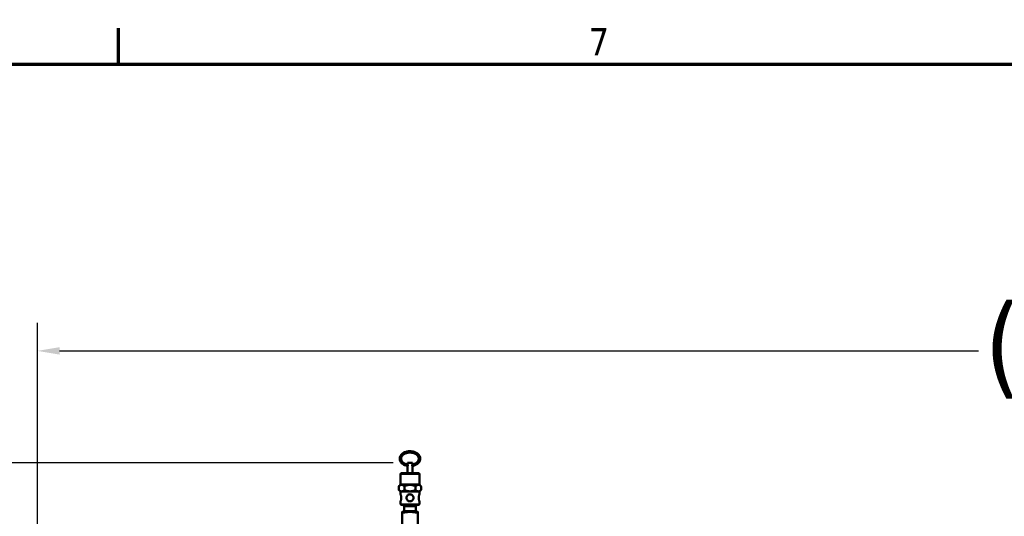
# Model space of a CAD drawing. Header units: inches. Extents: x 1 to 271, y 5 to 171.
# Tile 84 of 256: x 30 to 65, y 152 to 170. Entities that reach past the tile are written whole.
import ezdxf

# ---------------------------------------------------------------- set-up
doc = ezdxf.new("R2010")
doc.units = ezdxf.units.IN
doc.header["$LTSCALE"] = 8
doc.header["$MEASUREMENT"] = 0
for name, color, linetype, lineweight in [('Border (ANSI)', 7, 'Continuous', 70), ('Dimension (ANSI)', 7, 'Continuous', 25), ('Visible (ANSI)', 7, 'Continuous', 50), ('Visible Narrow (ANSI)', 7, 'Continuous', 35)]:
    doc.layers.add(name, color=color, linetype=linetype, lineweight=lineweight)
doc.styles.add('Dimension Text', font='tahoma.ttf')
doc.dimstyles.new('Dual Dimension', dxfattribs={"dimscale": 8, "dimtxt": 0.12, "dimasz": 0.098425, "dimexe": 0.125, "dimexo": 0.0625, "dimgap": 0.031496, "dimtad": 0, "dimtih": 1, "dimtoh": 1, "dimrnd": 1e-08, "dimzin": 4, "dimdsep": 46, "dimtxsty": 'Dimension Text', "dimcen": 0.09, "dimdle": 0.393701, "dimclrd": 256, "dimclre": 256, "dimclrt": 256, "dimadec": 0, "dimazin": 1, "dimtfac": 1, "dimtofl": 0, "dimtmove": 0, "dimatfit": 3, "dimfxl": 1, "dimtolj": 1, "dimtzin": 4, "dimlwd": -1, "dimlwe": -1, "dimarcsym": 0})

# ---------------------------------------------------------------- blocks, each defined once
blk = doc.blocks.new('Borders Default Border')
at = {"layer": 'Border (ANSI)'}
blk.add_line((4.25, 21), (4.25, 21.16), dxfattribs=at)
at = {"layer": 'Border (ANSI)', "flags": 128}
blk.add_lwpolyline([(0.5, 1), (0.5, 21), (33.5, 21), (33.5, 1), (0.5, 1)], dxfattribs=at)
at = {"layer": 'Border (ANSI)', "insert": (6.3378, 21.04), "char_height": 0.12, "attachment_point": 7, "style": 'Dimension Text'}
blk.add_mtext('7', dxfattribs=at)
blk = doc.blocks.new('*D8')
at = {"layer": 'Defpoints', "color": 0, "transparency": 16777216}
for p in [(31.125, 157.827), (31.125, 142.633), (107.54, 142.633)]:
    blk.add_point(p, dxfattribs=at)
at = {"layer": 'Dimension (ANSI)', "transparency": 16777216}
for p, q in [((31.125, 143.133), (31.125, 158.827)), ((107.54, 143.133), (107.54, 158.827)), ((31.913, 157.827), (64.543, 157.827)), ((106.752, 157.827), (74.122, 157.827))]:
    blk.add_line(p, q, dxfattribs=at)
for points in [[(31.913, 157.958), (31.913, 157.695), (31.125, 157.827)], [(106.752, 157.958), (106.752, 157.695), (107.54, 157.827)]]:
    blk.add_solid(points, dxfattribs=at)
at = {"layer": 'Dimension (ANSI)', "transparency": 16777216, "insert": (69.333, 157.827), "char_height": 0.96, "attachment_point": 5, "style": 'Dimension Text'}
blk.add_mtext('\\A1;{\\H3.0x;(}\\S76.41^ 1940.9 mm;{\\H3.0x;)}', dxfattribs=at)
blk = doc.blocks.new('*D9')
at = {"layer": 'Defpoints', "color": 0, "transparency": 16777216}
for p in [(12.105, 153.852), (44.26, 153.852), (44.423, 87.092)]:
    blk.add_point(p, dxfattribs=at)
at = {"layer": 'Dimension (ANSI)', "transparency": 16777216}
for p, q in [((43.76, 153.852), (11.105, 153.852)), ((12.105, 153.064), (12.105, 127.112)), ((12.105, 87.879), (12.105, 122.802)), ((43.923, 87.092), (11.105, 87.092))]:
    blk.add_line(p, q, dxfattribs=at)
for points in [[(11.973, 153.064), (12.236, 153.064), (12.105, 153.852)], [(11.973, 87.879), (12.236, 87.879), (12.105, 87.092)]]:
    blk.add_solid(points, dxfattribs=at)
at = {"layer": 'Dimension (ANSI)', "transparency": 16777216, "insert": (12.105, 124.957), "char_height": 0.96, "attachment_point": 5, "style": 'Dimension Text'}
blk.add_mtext('\\A1;{\\H3.0x;(}\\S66.76^ 1695.7 mm;{\\H3.0x;)}', dxfattribs=at)

msp = doc.modelspace()

# ---------------------------------------------------------------- linework, layer by layer
at = {"layer": 'Visible (ANSI)'}
for p, q in [((44.447, 153.852), (44.26, 153.852)), ((44.26, 153.812), (44.26, 153.852)), ((44.447, 153.812), (44.447, 153.852)), ((44.659, 153.482), (44.049, 153.482)), ((44.26, 153.482), (44.26, 153.712)), ((44.447, 153.482), (44.447, 153.712)), ((44.019, 153.082), (44.019, 153.452)), ((44.689, 153.082), (44.689, 153.452)), ((44.019, 153.082), (43.957, 153.019)), ((43.957, 152.894), (43.957, 153.019)), ((44.019, 152.832), (43.957, 152.894)), ((44.689, 153.082), (44.019, 153.082)), ((44.689, 152.832), (44.019, 152.832)), ((44.019, 152.737), (44.019, 152.832)), ((44.155, 152.894), (44.155, 153.019)), ((44.552, 152.894), (44.552, 153.019)), ((44.689, 153.082), (44.751, 153.019)), ((44.689, 152.832), (44.751, 152.894)), ((44.689, 152.737), (44.689, 152.832)), ((44.751, 152.894), (44.751, 153.019)), ((44.019, 152.392), (44.019, 152.487)), ((44.689, 152.392), (44.689, 152.487)), ((44.049, 152.362), (44.659, 152.362)), ((44.354, 152.112), (44.073, 152.112)), ((44.073, 152.08), (44.073, 151.301)), ((44.151, 152.302), (44.151, 152.135)), ((44.151, 152.135), (44.556, 152.135)), ((44.152, 152.112), (44.151, 152.135)), ((44.635, 152.112), (44.354, 152.112)), ((44.556, 152.302), (44.556, 152.135)), ((44.556, 152.112), (44.556, 152.135)), ((44.635, 152.08), (44.635, 151.301))]:
    msp.add_line(p, q, dxfattribs=at)
for centre, radius, start, end in [((44.049, 153.452), 0.03, 90, 180), ((44.659, 153.452), 0.03, 0, 90), ((44.049, 152.392), 0.03, 180, 270), ((44.091, 152.302), 0.06, 0, 90), ((44.616, 152.302), 0.06, 90, 180), ((44.659, 152.392), 0.03, 270, 0)]:
    msp.add_arc(centre, radius, start, end, dxfattribs=at)
for points, knots in [([(44.435, 153.743), (44.448, 153.745), (44.461, 153.748), (44.511, 153.761), (44.546, 153.774), (44.609, 153.809), (44.636, 153.831), (44.68, 153.879), (44.696, 153.905), (44.716, 153.96), (44.72, 153.989), (44.716, 154.045), (44.708, 154.072), (44.681, 154.123), (44.662, 154.148), (44.613, 154.191), (44.584, 154.21), (44.518, 154.241), (44.482, 154.252), (44.406, 154.266), (44.366, 154.269), (44.288, 154.265), (44.25, 154.258), (44.177, 154.236), (44.144, 154.221), (44.084, 154.184), (44.058, 154.161), (44.019, 154.111), (44.004, 154.084), (43.991, 154.038), (43.989, 154.02), (43.989, 154.002)], [1.799446, 1.799446, 1.799446, 1.799446, 1.913739, 1.913739, 2.241823, 2.241823, 2.568866, 2.568866, 2.889294, 2.889294, 3.19571, 3.19571, 3.496222, 3.496222, 3.807355, 3.807355, 4.130582, 4.130582, 4.45821, 4.45821, 4.786282, 4.786282, 5.114293, 5.114293, 5.442354, 5.442354, 5.768797, 5.768797, 6.087059, 6.087059, 6.283185, 6.283185, 6.283185, 6.283185]), ([(44.44, 153.795), (44.449, 153.797), (44.457, 153.799), (44.497, 153.809), (44.526, 153.821), (44.578, 153.849), (44.6, 153.867), (44.636, 153.904), (44.649, 153.925), (44.667, 153.969), (44.67, 153.992), (44.666, 154.038), (44.658, 154.062), (44.631, 154.106), (44.613, 154.126), (44.569, 154.161), (44.543, 154.176), (44.485, 154.199), (44.454, 154.208), (44.388, 154.217), (44.355, 154.219), (44.288, 154.214), (44.255, 154.208), (44.195, 154.189), (44.166, 154.176), (44.118, 154.146), (44.097, 154.128), (44.064, 154.089), (44.052, 154.068), (44.041, 154.032), (44.039, 154.017), (44.039, 154.002)], [1.840202, 1.840202, 1.840202, 1.840202, 1.927462, 1.927462, 2.238568, 2.238568, 2.550202, 2.550202, 2.867546, 2.867546, 3.203164, 3.203164, 3.551002, 3.551002, 3.877238, 3.877238, 4.19081, 4.19081, 4.501929, 4.501929, 4.81317, 4.81317, 5.124491, 5.124491, 5.435567, 5.435567, 5.747633, 5.747633, 6.06717, 6.06717, 6.283185, 6.283185, 6.283185, 6.283185]), ([(43.989, 154.002), (43.989, 153.974), (43.995, 153.947), (44.018, 153.894), (44.035, 153.869), (44.08, 153.824), (44.108, 153.804), (44.171, 153.77), (44.206, 153.758), (44.253, 153.747), (44.263, 153.745), (44.273, 153.743)], [0, 0, 0, 0, 0.300189, 0.300189, 0.608759, 0.608759, 0.930368, 0.930368, 1.257651, 1.257651, 1.342146, 1.342146, 1.342146, 1.342146]), ([(44.039, 154.002), (44.039, 153.978), (44.045, 153.954), (44.068, 153.91), (44.084, 153.889), (44.126, 153.852), (44.151, 153.836), (44.206, 153.811), (44.236, 153.801), (44.268, 153.795)], [0, 0, 0, 0, 0.348679, 0.348679, 0.678935, 0.678935, 0.993699, 0.993699, 1.30139, 1.30139, 1.30139, 1.30139]), ([(44.26, 153.812), (44.26, 153.812), (44.261, 153.81), (44.264, 153.805), (44.265, 153.801), (44.269, 153.793), (44.271, 153.787), (44.274, 153.775), (44.275, 153.768), (44.275, 153.762)], [0.5878061, 0.5878061, 0.5878061, 0.5878061, 0.6366987, 0.6366987, 0.6855913, 0.6855913, 0.7346663, 0.7346663, 0.7837414, 0.7837414, 0.7837414, 0.7837414]), ([(44.447, 153.812), (44.447, 153.812), (44.447, 153.81), (44.444, 153.805), (44.442, 153.801), (44.439, 153.793), (44.437, 153.787), (44.434, 153.775), (44.433, 153.768), (44.433, 153.762), (44.433, 153.755), (44.434, 153.748), (44.437, 153.736), (44.439, 153.731), (44.442, 153.722), (44.444, 153.718), (44.447, 153.713), (44.447, 153.712), (44.447, 153.712)], [-0.1959354, -0.1959354, -0.1959354, -0.1959354, -0.1470428, -0.1470428, -0.0981502, -0.0981502, -0.0490751, -0.0490751, 0, 0, 0, 0.0490751, 0.0490751, 0.0981502, 0.0981502, 0.1470428, 0.1470428, 0.1959354, 0.1959354, 0.1959354, 0.1959354]), ([(44.275, 153.762), (44.275, 153.755), (44.274, 153.748), (44.271, 153.736), (44.269, 153.731), (44.265, 153.722), (44.264, 153.718), (44.261, 153.713), (44.26, 153.712), (44.26, 153.712)], [0, 0, 0, 0, 0.0490751, 0.0490751, 0.0981502, 0.0981502, 0.1470428, 0.1470428, 0.1959354, 0.1959354, 0.1959354, 0.1959354]), ([(44.019, 152.737), (44.019, 152.737), (44.02, 152.733), (44.024, 152.721), (44.028, 152.711), (44.034, 152.689), (44.037, 152.675), (44.042, 152.644), (44.043, 152.628), (44.043, 152.612)], [1.4505091, 1.4505091, 1.4505091, 1.4505091, 1.5713395, 1.5713395, 1.6921699, 1.6921699, 1.813091, 1.813091, 1.9340121, 1.9340121, 1.9340121, 1.9340121]), ([(44.043, 152.612), (44.043, 152.596), (44.042, 152.579), (44.037, 152.548), (44.034, 152.534), (44.028, 152.512), (44.024, 152.503), (44.02, 152.49), (44.019, 152.487), (44.019, 152.487)], [0, 0, 0, 0, 0.1209211, 0.1209211, 0.2418421, 0.2418421, 0.3626726, 0.3626726, 0.483503, 0.483503, 0.483503, 0.483503]), ([(44.479, 152.612), (44.479, 152.596), (44.476, 152.579), (44.463, 152.548), (44.453, 152.534), (44.431, 152.512), (44.417, 152.503), (44.386, 152.49), (44.37, 152.487), (44.338, 152.487), (44.321, 152.49), (44.29, 152.503), (44.276, 152.512), (44.254, 152.534), (44.245, 152.548), (44.232, 152.579), (44.229, 152.596), (44.229, 152.612), (44.229, 152.628), (44.232, 152.644), (44.245, 152.675), (44.254, 152.689), (44.276, 152.711), (44.29, 152.721), (44.321, 152.733), (44.338, 152.737), (44.37, 152.737), (44.386, 152.733), (44.417, 152.721), (44.431, 152.711), (44.453, 152.689), (44.463, 152.675), (44.476, 152.644), (44.479, 152.628), (44.479, 152.612)], [0.967006, 0.967006, 0.967006, 0.967006, 1.087927, 1.087927, 1.208848, 1.208848, 1.329679, 1.329679, 1.450509, 1.450509, 1.57134, 1.57134, 1.69217, 1.69217, 1.813091, 1.813091, 1.934012, 1.934012, 1.934012, 2.054933, 2.054933, 2.175854, 2.175854, 2.296685, 2.296685, 2.417515, 2.417515, 2.538346, 2.538346, 2.659176, 2.659176, 2.780097, 2.780097, 2.901018, 2.901018, 2.901018, 2.901018]), ([(44.689, 152.737), (44.689, 152.737), (44.688, 152.733), (44.683, 152.721), (44.68, 152.711), (44.674, 152.689), (44.671, 152.675), (44.666, 152.644), (44.665, 152.628), (44.665, 152.612), (44.665, 152.596), (44.666, 152.579), (44.671, 152.548), (44.674, 152.534), (44.68, 152.512), (44.683, 152.503), (44.688, 152.49), (44.689, 152.487), (44.689, 152.487)], [-0.483503, -0.483503, -0.483503, -0.483503, -0.3626726, -0.3626726, -0.2418421, -0.2418421, -0.1209211, -0.1209211, 0, 0, 0, 0.1209211, 0.1209211, 0.2418421, 0.2418421, 0.3626726, 0.3626726, 0.483503, 0.483503, 0.483503, 0.483503])]:
    msp.add_open_spline(points, degree=3, knots=knots, dxfattribs=at)
for points, weights in [([(44.155, 153.019), (44.056, 153.119), (43.957, 153.019)], [1.29460609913, 1.49488235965, 1.29460609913]), ([(44.155, 152.894), (44.056, 152.795), (43.957, 152.894)], [1.35649527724, 1.56634582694, 1.35649527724]), ([(44.552, 153.019), (44.354, 153.119), (44.155, 153.019)], [1.29460609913, 1.49488235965, 1.29460609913]), ([(44.552, 152.894), (44.354, 152.795), (44.155, 152.894)], [1.35649527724, 1.56634582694, 1.35649527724]), ([(44.751, 153.019), (44.652, 153.119), (44.552, 153.019)], [1.29460609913, 1.49488235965, 1.29460609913]), ([(44.751, 152.894), (44.652, 152.795), (44.552, 152.894)], [1.35649527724, 1.56634582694, 1.35649527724]), ([(44.354, 152.112), (44.237, 152.112), (44.073, 152.08)], [1, 1.10838025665, 1.01772835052]), ([(44.073, 152.08), (44.073, 152.112), (44.073, 152.112)], [1.01772835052, 1.10838025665, 1]), ([(44.635, 152.08), (44.47, 152.112), (44.354, 152.112)], [1.01772835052, 1.10838025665, 1]), ([(44.635, 152.112), (44.635, 152.112), (44.635, 152.08)], [1, 1.10838025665, 1.01772835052])]:
    msp.add_rational_spline(points, weights, degree=2, dxfattribs=at)
at = {"layer": 'Visible Narrow (ANSI)'}
for p, q in [((44.689, 153.452), (44.019, 153.452)), ((44.019, 152.392), (44.689, 152.392)), ((44.151, 152.302), (44.556, 152.302))]:
    msp.add_line(p, q, dxfattribs=at)

# ---------------------------------------------------------------- block references
at = {"xscale": 8, "yscale": 8, "zscale": 8}
msp.add_blockref('Borders Default Border', (0, 0), dxfattribs=at)

# ---------------------------------------------------------------- dimensions: what is measured, and where the dimension line sits
at = {"layer": 'Dimension (ANSI)'}
for base, p1, p2, angle, text, override, picture, middle in [((31.1253, 157.8267), (107.5398, 142.633), (31.1253, 142.633), 180, '{\\H3.0x;(}\\S<>^ 1940.9 mm;{\\H3.0x;)}', {"dimgap": 0.031496, "dimtih": 0, "dimtoh": 0, "dimdec": 2, "dimpost": '\\X', "dimtol": 0, "dimlim": 0, "dimtp": 0, "dimtm": 0, "dimtdec": 2, "dimatfit": 1}, '*D8', (69.3326, 157.8267)), ((12.105, 153.852), (44.423, 87.092), (44.26, 153.852), 90, '{\\H3.0x;(}\\S<>^ 1695.7 mm;{\\H3.0x;)}', {"dimgap": 0.031496, "dimdec": 2, "dimpost": '\\X', "dimtol": 0, "dimlim": 0, "dimtp": 0, "dimtm": 0, "dimtdec": 2, "dimatfit": 1}, '*D9', (12.105, 124.957))]:
    dim = msp.add_linear_dim(base=base, p1=p1, p2=p2, angle=angle, text=text, dimstyle='Dual Dimension', override=override, dxfattribs=at)
    dim.commit()
    dim.dimension.update_dxf_attribs({"geometry": picture, "text_midpoint": middle, "dimtype": 160})

doc.saveas('drawing.dxf')
